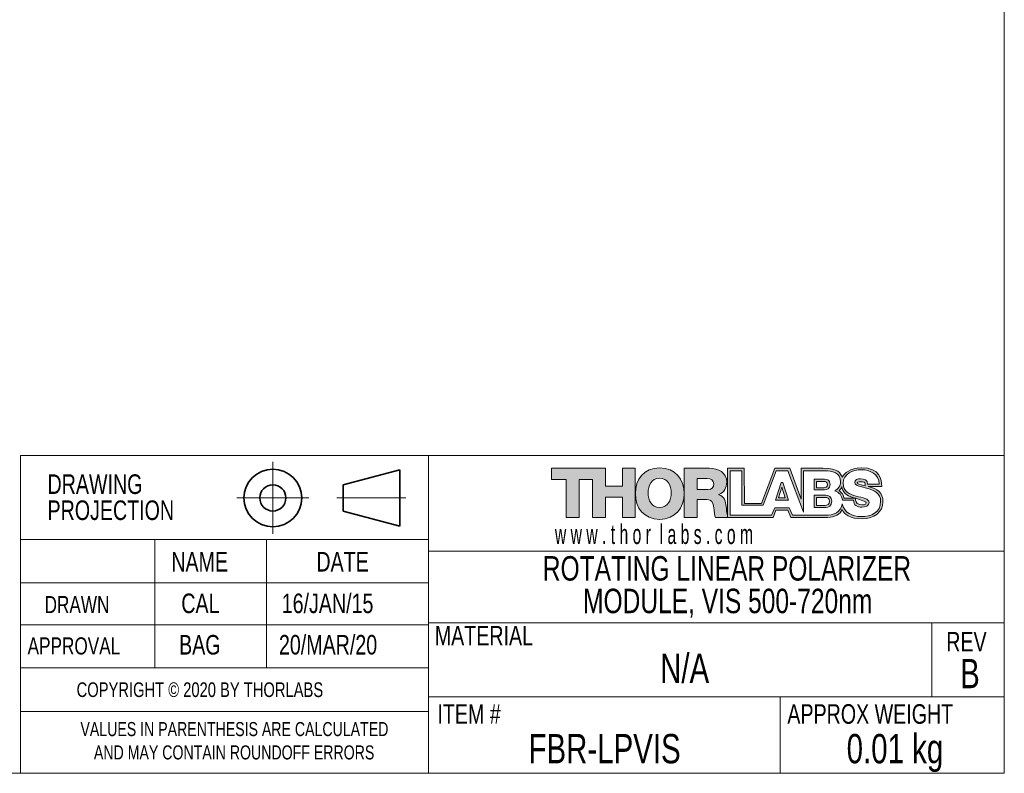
# Model space of a CAD drawing. Header units: inches. Extents: x 0.03 to 5.47, y 0.02 to 4.23.
# Tile 16 of 32: x 3.38 to 5.47, y 0.02 to 1.62. Entities that reach past the tile are written whole.
import ezdxf

# ---------------------------------------------------------------- set-up
doc = ezdxf.new("R2010")
doc.units = ezdxf.units.IN
doc.header["$LTSCALE"] = 0.5
doc.header["$MEASUREMENT"] = 0
doc.header["$PDSIZE"] = -1
doc.linetypes.add('CENTERX2', pattern=[0.8, 0.5, -0.1, 0.1, -0.1])
doc.styles.add('SLDTEXTSTYLE0', font='TXT', dxfattribs={"width": 0.75})
doc.styles.add('SLDTEXTSTYLE1', font='TXT', dxfattribs={"width": 0.6})

# ---------------------------------------------------------------- blocks, each defined once
blk = doc.blocks.new('Third Angle Projection Block')
at = {"color": 7, "linetype": 'CENTERX2', "lineweight": 18}
for p, q in [((1.9976, 0.4688), (1.9976, 0.2769)), ((1.9016, 0.3728), (2.0935, 0.3728)), ((2.168, 0.3728), (2.3514, 0.3728))]:
    blk.add_line(p, q, dxfattribs=at)
at = {"color": 7, "linetype": 'Continuous', "lineweight": 35}
for p, q in [((2.3351, 0.4478), (2.1851, 0.4077)), ((2.3351, 0.2978), (2.3351, 0.4478)), ((2.1851, 0.4077), (2.1851, 0.338)), ((2.1851, 0.338), (2.3351, 0.2978))]:
    blk.add_line(p, q, dxfattribs=at)
for radius in [0.0768, 0.0348]:
    blk.add_circle((1.9976, 0.3728), radius, dxfattribs=at)
at = {"color": 7, "linetype": 'Continuous', "lineweight": 0}
blk.add_point((1.9976, 0.3728), dxfattribs=at)
blk = doc.blocks.new('THORLABS LOGO1')
at = {"linetype": 'Continuous'}
blk.add_hatch(color=7, dxfattribs=at).paths.add_polyline_path([(1.0543, 0.5649), (0.9444, 0.5649), (0.9444, 0.891), (0.8303, 0.891), (0.8303, 0.5649), (0.7204, 0.5649), (0.7204, 0.891), (0.5945, 0.891), (0.5945, 0.9852), (1.0543, 0.9852), (1.0543, 0.8321), (1.1991, 0.8321), (1.1991, 0.9852), (1.309, 0.9852), (1.309, 0.5649), (1.1991, 0.5649), (1.1991, 0.738), (1.0543, 0.738)], flags=0)
h = blk.add_hatch(color=7, dxfattribs=at)
edge = h.paths.add_edge_path(flags=0)
edge.add_spline(control_points=[(1.5162, 0.988), (1.6492, 0.9882), (1.7244, 0.8913), (1.7247, 0.7694), (1.7249, 0.6476), (1.65, 0.5503), (1.5171, 0.5501)], knot_values=[0, 0, 0, 0, 1, 1, 1, 2, 2, 2, 2], weights=[1, 1, 1, 1, 1, 1, 1], degree=3, periodic=0)
edge.add_spline(control_points=[(1.5171, 0.5501), (1.3841, 0.5503), (1.3092, 0.6476), (1.3095, 0.7694), (1.3095, 0.7697), (1.3095, 0.7699), (1.3095, 0.7702)], knot_values=[2, 2, 2, 2, 3, 3, 3, 3.002118, 3.002118, 3.002118, 3.002118], weights=[1, 1, 1, 1, 1, 1, 1], degree=3, periodic=0)
edge.add_spline(control_points=[(1.3095, 0.7702), (1.3095, 0.8912), (1.3841, 0.9877), (1.5162, 0.988)], knot_values=[3.002118, 3.002118, 3.002118, 3.002118, 4, 4, 4, 4], weights=[1, 1, 1, 1], degree=3, periodic=0)
edge = h.paths.add_edge_path(flags=0)
edge.add_spline(control_points=[(1.5164, 0.9003), (1.4455, 0.9003), (1.4183, 0.8379), (1.4183, 0.7755)], knot_values=[2, 2, 2, 2, 3, 3, 3, 3], weights=[1, 1, 1, 1], degree=3, periodic=0)
edge.add_spline(control_points=[(1.4183, 0.7755), (1.4183, 0.7131), (1.4455, 0.6507), (1.5164, 0.6507)], knot_values=[3, 3, 3, 3, 4, 4, 4, 4], weights=[1, 1, 1, 1], degree=3, periodic=0)
edge.add_spline(control_points=[(1.5164, 0.6507), (1.5873, 0.6507), (1.6145, 0.7131), (1.6145, 0.7755)], knot_values=[0, 0, 0, 0, 1, 1, 1, 1], weights=[1, 1, 1, 1], degree=3, periodic=0)
edge.add_spline(control_points=[(1.6145, 0.7755), (1.6145, 0.8379), (1.5873, 0.9003), (1.5164, 0.9003)], knot_values=[1, 1, 1, 1, 2, 2, 2, 2], weights=[1, 1, 1, 1], degree=3, periodic=0)
h = blk.add_hatch(color=7, dxfattribs=at)
edge = h.paths.add_edge_path(flags=0)
edge.add_line((2.0938, 0.5849), (2.0938, 0.5649))
edge.add_line((2.0938, 0.5649), (1.992, 0.5649))
edge.add_spline(control_points=[(1.992, 0.5649), (1.9826, 0.5791), (1.9808, 0.6203), (1.9796, 0.632)], knot_values=[7, 7, 7, 7, 8, 8, 8, 8], weights=[1, 1, 1, 1], degree=3, periodic=0)
edge.add_spline(control_points=[(1.9796, 0.632), (1.9766, 0.6744), (1.9696, 0.718), (1.9181, 0.718)], knot_values=[8, 8, 8, 8, 9, 9, 9, 9], weights=[1, 1, 1, 1], degree=3, periodic=0)
edge.add_line((1.9181, 0.718), (1.8348, 0.718))
edge.add_line((1.8348, 0.718), (1.8348, 0.5649))
edge.add_line((1.8348, 0.5649), (1.7249, 0.5649))
edge.add_line((1.7249, 0.5649), (1.7249, 0.9852))
edge.add_line((1.7249, 0.9852), (1.94, 0.9852))
edge.add_spline(control_points=[(1.94, 0.9852), (2.0145, 0.9852), (2.0877, 0.9516), (2.0877, 0.8669)], knot_values=[1, 1, 1, 1, 2, 2, 2, 2], weights=[1, 1, 1, 1], degree=3, periodic=0)
edge.add_spline(control_points=[(2.0877, 0.8669), (2.0877, 0.8216), (2.0659, 0.7786), (2.0215, 0.7615)], knot_values=[2, 2, 2, 2, 3, 3, 3, 3], weights=[1, 1, 1, 1], degree=3, periodic=0)
edge.add_line((2.0215, 0.7615), (2.0215, 0.7603))
edge.add_spline(control_points=[(2.0215, 0.7603), (2.0665, 0.7497), (2.0795, 0.6997), (2.083, 0.6597)], knot_values=[4, 4, 4, 4, 5, 5, 5, 5], weights=[1, 1, 1, 1], degree=3, periodic=0)
edge.add_spline(control_points=[(2.083, 0.6597), (2.0843, 0.6467), (2.0866, 0.6094), (2.0938, 0.5849)], knot_values=[5, 5, 5, 5, 5.740443, 5.740443, 5.740443, 5.740443], weights=[1, 1, 1, 1], degree=3, periodic=0)
edge = h.paths.add_edge_path(flags=0)
edge.add_line((1.9223, 0.8979), (1.8348, 0.8979))
edge.add_line((1.8348, 0.8979), (1.8348, 0.8032))
edge.add_line((1.8348, 0.8032), (1.927, 0.8032))
edge.add_spline(control_points=[(1.927, 0.8032), (1.9601, 0.8032), (1.9778, 0.8208), (1.9778, 0.8526)], knot_values=[1, 1, 1, 1, 2, 2, 2, 2], weights=[1, 1, 1, 1], degree=3, periodic=0)
edge.add_spline(control_points=[(1.9778, 0.8526), (1.9778, 0.8838), (1.953, 0.8979), (1.9223, 0.8979)], knot_values=[2, 2, 2, 2, 3, 3, 3, 3], weights=[1, 1, 1, 1], degree=3, periodic=0)
h = blk.add_hatch(color=7, dxfattribs=at)
edge = h.paths.add_edge_path(flags=0)
edge.add_spline(control_points=[(2.9464, 0.5662), (3.0024, 0.5671), (3.0546, 0.5937), (3.0705, 0.6327)], knot_values=[19, 19, 19, 19, 20, 20, 20, 20], weights=[1, 1, 1, 1], degree=3, periodic=0)
edge.add_spline(control_points=[(3.0705, 0.6327), (3.0856, 0.5937), (3.1381, 0.5544), (3.2401, 0.5544)], knot_values=[20, 20, 20, 20, 21, 21, 21, 21], weights=[1, 1, 1, 1], degree=3, periodic=0)
edge.add_spline(control_points=[(3.2401, 0.5544), (3.342, 0.5544), (3.4176, 0.6163), (3.4176, 0.6978)], knot_values=[21, 21, 21, 21, 22, 22, 22, 22], weights=[1, 1, 1, 1], degree=3, periodic=0)
edge.add_spline(control_points=[(3.4176, 0.6978), (3.4176, 0.7807), (3.37, 0.8101), (3.294, 0.8301)], knot_values=[22, 22, 22, 22, 23, 23, 23, 23], weights=[1, 1, 1, 1], degree=3, periodic=0)
edge.add_spline(control_points=[(3.294, 0.8301), (3.293, 0.8304), (3.2921, 0.8306), (3.2911, 0.8309)], knot_values=[0, 0, 0, 0, 1, 1, 1, 1], weights=[1, 1, 1, 1], degree=3, periodic=0)
edge.add_line((3.2911, 0.8309), (3.4069, 0.8301))
edge.add_spline(control_points=[(3.4069, 0.8301), (3.4069, 0.8912), (3.3949, 0.9892), (3.232, 0.9892)], knot_values=[2, 2, 2, 2, 3, 3, 3, 3], weights=[1, 1, 1, 1], degree=3, periodic=0)
edge.add_spline(control_points=[(3.232, 0.9892), (3.1371, 0.9892), (3.0901, 0.9429), (3.0712, 0.9092)], knot_values=[3, 3, 3, 3, 4, 4, 4, 4], weights=[1, 1, 1, 1], degree=3, periodic=0)
edge.add_spline(control_points=[(3.0712, 0.9092), (3.0535, 0.9429), (3.043, 0.9852), (2.908, 0.9852)], knot_values=[4, 4, 4, 4, 5, 5, 5, 5], weights=[1, 1, 1, 1], degree=3, periodic=0)
edge.add_line((2.908, 0.9852), (2.7225, 0.9852))
edge.add_line((2.7225, 0.9852), (2.7225, 0.7234))
edge.add_line((2.7225, 0.7234), (2.6255, 0.9852))
edge.add_line((2.6255, 0.9852), (2.4957, 0.9852))
edge.add_line((2.4957, 0.9852), (2.3827, 0.6858))
edge.add_line((2.3827, 0.6858), (2.2389, 0.6849))
edge.add_line((2.2389, 0.6849), (2.237, 0.9852))
edge.add_line((2.237, 0.9852), (2.0942, 0.9852))
edge.add_line((2.0942, 0.9852), (2.0939, 0.5649))
edge.add_line((2.0939, 0.5649), (2.4817, 0.5662))
edge.add_line((2.4817, 0.5662), (2.5067, 0.6281))
edge.add_line((2.5067, 0.6281), (2.6086, 0.6281))
edge.add_line((2.6086, 0.6281), (2.6326, 0.5662))
edge.add_line((2.6326, 0.5662), (2.9464, 0.5662))
edge = h.paths.add_edge_path(flags=0)
edge.add_spline(control_points=[(3.2331, 0.8709), (3.2557, 0.8702), (3.2628, 0.8656), (3.265, 0.8519)], knot_values=[2, 2, 2, 2, 3, 3, 3, 3], weights=[1, 1, 1, 1], degree=3, periodic=0)
edge.add_spline(control_points=[(3.265, 0.8519), (3.2659, 0.8465), (3.266, 0.8431), (3.266, 0.8361)], knot_values=[3, 3, 3, 3, 4, 4, 4, 4], weights=[1, 1, 1, 1], degree=3, periodic=0)
edge.add_spline(control_points=[(3.266, 0.8361), (3.2133, 0.8494), (3.1991, 0.8517), (3.1991, 0.8629)], knot_values=[0, 0, 0, 0, 1, 1, 1, 1], weights=[1, 1, 1, 1], degree=3, periodic=0)
edge.add_spline(control_points=[(3.1991, 0.8629), (3.1991, 0.8679), (3.2221, 0.8712), (3.2331, 0.8709)], knot_values=[1, 1, 1, 1, 2, 2, 2, 2], weights=[1, 1, 1, 1], degree=3, periodic=0)
edge = h.paths.add_edge_path(flags=0)
edge.add_spline(control_points=[(3.2741, 0.6909), (3.2695, 0.6724), (3.2559, 0.6672), (3.2206, 0.6769)], knot_values=[4, 4, 4, 4, 5, 5, 5, 5], weights=[1, 1, 1, 1], degree=3, periodic=0)
edge.add_spline(control_points=[(3.2206, 0.6769), (3.1836, 0.687), (3.1832, 0.7074), (3.1832, 0.7301)], knot_values=[5, 5, 5, 5, 6, 6, 6, 6], weights=[1, 1, 1, 1], degree=3, periodic=0)
edge.add_spline(control_points=[(3.1832, 0.7301), (3.2297, 0.7167), (3.2766, 0.7007), (3.2741, 0.6909)], knot_values=[3, 3, 3, 3, 4, 4, 4, 4], weights=[1, 1, 1, 1], degree=3, periodic=0)
edge = h.paths.add_edge_path(flags=0)
edge.add_spline(control_points=[(2.9198, 0.9644), (2.9852, 0.9654), (3.057, 0.9485), (3.057, 0.8695)], knot_values=[16, 16, 16, 16, 17, 17, 17, 17], weights=[1, 1, 1, 1], degree=3, periodic=0)
edge.add_spline(control_points=[(3.057, 0.8695), (3.057, 0.8356), (3.0368, 0.8081), (3.007, 0.7933)], knot_values=[17, 17, 17, 17, 18, 18, 18, 18], weights=[1, 1, 1, 1], degree=3, periodic=0)
edge.add_spline(control_points=[(3.007, 0.7933), (3.0444, 0.7825), (3.0686, 0.7518), (3.072, 0.7133)], knot_values=[18, 18, 18, 18, 19, 19, 19, 19], weights=[1, 1, 1, 1], degree=3, periodic=0)
edge.add_line((3.072, 0.7133), (3.1666, 0.7133))
edge.add_spline(control_points=[(3.1666, 0.7133), (3.1687, 0.6688), (3.1963, 0.6545), (3.2383, 0.6545)], knot_values=[20, 20, 20, 20, 21, 21, 21, 21], weights=[1, 1, 1, 1], degree=3, periodic=0)
edge.add_spline(control_points=[(3.2383, 0.6545), (3.2681, 0.6545), (3.299, 0.6651), (3.299, 0.6931)], knot_values=[21, 21, 21, 21, 22, 22, 22, 22], weights=[1, 1, 1, 1], degree=3, periodic=0)
edge.add_spline(control_points=[(3.299, 0.6931), (3.299, 0.7265), (3.2447, 0.7329), (3.1899, 0.7482)], knot_values=[22, 22, 22, 22, 23, 23, 23, 23], weights=[1, 1, 1, 1], degree=3, periodic=0)
edge.add_spline(control_points=[(3.1899, 0.7482), (3.1357, 0.7636), (3.0788, 0.7879), (3.0788, 0.8574)], knot_values=[23, 23, 23, 23, 24, 24, 24, 24], weights=[1, 1, 1, 1], degree=3, periodic=0)
edge.add_spline(control_points=[(3.0788, 0.8574), (3.0788, 0.94), (3.1623, 0.9723), (3.2336, 0.9723)], knot_values=[24, 24, 24, 24, 25, 25, 25, 25], weights=[1, 1, 1, 1], degree=3, periodic=0)
edge.add_spline(control_points=[(3.2336, 0.9723), (3.3091, 0.9723), (3.3851, 0.9358), (3.3857, 0.8505)], knot_values=[25, 25, 25, 25, 26, 26, 26, 26], weights=[1, 1, 1, 1], degree=3, periodic=0)
edge.add_line((3.3857, 0.8505), (3.2868, 0.8505))
edge.add_spline(control_points=[(3.2868, 0.8505), (3.2884, 0.8849), (3.2559, 0.896), (3.2256, 0.896)], knot_values=[27, 27, 27, 27, 28, 28, 28, 28], weights=[1, 1, 1, 1], degree=3, periodic=0)
edge.add_spline(control_points=[(3.2256, 0.896), (3.2043, 0.896), (3.1777, 0.8886), (3.1777, 0.8637)], knot_values=[28, 28, 28, 28, 29, 29, 29, 29], weights=[1, 1, 1, 1], degree=3, periodic=0)
edge.add_spline(control_points=[(3.1777, 0.8637), (3.1777, 0.8346), (3.2325, 0.8293), (3.2878, 0.8139)], knot_values=[29, 29, 29, 29, 30, 30, 30, 30], weights=[1, 1, 1, 1], degree=3, periodic=0)
edge.add_spline(control_points=[(3.2878, 0.8139), (3.3426, 0.7985), (3.3979, 0.7731), (3.3979, 0.7048)], knot_values=[30, 30, 30, 30, 31, 31, 31, 31], weights=[1, 1, 1, 1], degree=3, periodic=0)
edge.add_spline(control_points=[(3.3979, 0.7048), (3.3979, 0.6089), (3.316, 0.5733), (3.2325, 0.5733)], knot_values=[31, 31, 31, 31, 32, 32, 32, 32], weights=[1, 1, 1, 1], degree=3, periodic=0)
edge.add_spline(control_points=[(3.2325, 0.5733), (3.1553, 0.5733), (3.0862, 0.6081), (3.0709, 0.6821)], knot_values=[0, 0, 0, 0, 1, 1, 1, 1], weights=[1, 1, 1, 1], degree=3, periodic=0)
edge.add_spline(control_points=[(3.0709, 0.6821), (3.0608, 0.6099), (2.999, 0.5846), (2.9246, 0.5846)], knot_values=[1, 1, 1, 1, 2, 2, 2, 2], weights=[1, 1, 1, 1], degree=3, periodic=0)
edge.add_line((2.9246, 0.5846), (2.647, 0.5846))
edge.add_line((2.647, 0.5846), (2.6188, 0.649))
edge.add_line((2.6188, 0.649), (2.4961, 0.649))
edge.add_line((2.4961, 0.649), (2.4673, 0.5851))
edge.add_line((2.4673, 0.5851), (2.1163, 0.5851))
edge.add_line((2.1163, 0.5851), (2.1163, 0.9644))
edge.add_line((2.1163, 0.9644), (2.2153, 0.9644))
edge.add_line((2.2153, 0.9644), (2.2153, 0.6709))
edge.add_line((2.2153, 0.6709), (2.3973, 0.6709))
edge.add_line((2.3973, 0.6709), (2.5077, 0.9644))
edge.add_line((2.5077, 0.9644), (2.6082, 0.9644))
edge.add_line((2.6082, 0.9644), (2.7422, 0.6108))
edge.add_line((2.7422, 0.6108), (2.7422, 0.9644))
edge.add_line((2.7422, 0.9644), (2.9198, 0.9644))
edge = h.paths.add_edge_path(flags=0)
edge.add_spline(control_points=[(3.0849, 0.7309), (3.0849, 0.7596), (3.0601, 0.7844), (3.0444, 0.7949)], knot_values=[8, 8, 8, 8, 9, 9, 9, 9], weights=[1, 1, 1, 1], degree=3, periodic=0)
edge.add_spline(control_points=[(3.0444, 0.7949), (3.0522, 0.804), (3.064, 0.8132), (3.0679, 0.8288)], knot_values=[9, 9, 9, 9, 10, 10, 10, 10], weights=[1, 1, 1, 1], degree=3, periodic=0)
edge.add_spline(control_points=[(3.0679, 0.8288), (3.0679, 0.7844), (3.1097, 0.7505), (3.162, 0.7361)], knot_values=[10, 10, 10, 10, 11, 11, 11, 11], weights=[1, 1, 1, 1], degree=3, periodic=0)
edge.add_spline(control_points=[(3.162, 0.7361), (3.1681, 0.7344), (3.1743, 0.7327), (3.1806, 0.7309)], knot_values=[0, 0, 0, 0, 1, 1, 1, 1], weights=[1, 1, 1, 1], degree=3, periodic=0)
edge.add_line((3.1806, 0.7309), (3.0849, 0.7309))
h = blk.add_hatch(color=7, dxfattribs=at)
h.paths.add_polyline_path([(2.5664, 0.8644), (2.6144, 0.7126), (2.5014, 0.7126), (2.551, 0.8644)], flags=0)
h.paths.add_polyline_path([(2.528, 0.7329), (2.5864, 0.7329), (2.5577, 0.8244)], flags=0)
h = blk.add_hatch(color=7, dxfattribs=at)
edge = h.paths.add_edge_path(flags=0)
edge.add_spline(control_points=[(2.9669, 0.8466), (2.9669, 0.8124), (2.94, 0.801), (2.9204, 0.801)], knot_values=[2, 2, 2, 2, 3, 3, 3, 3], weights=[1, 1, 1, 1], degree=3, periodic=0)
edge.add_line((2.9204, 0.801), (2.8323, 0.801))
edge.add_line((2.8323, 0.801), (2.8323, 0.8928))
edge.add_line((2.8323, 0.8928), (2.9204, 0.8928))
edge.add_spline(control_points=[(2.9204, 0.8928), (2.9443, 0.8928), (2.9669, 0.8814), (2.9669, 0.8466)], knot_values=[1, 1, 1, 1, 2, 2, 2, 2], weights=[1, 1, 1, 1], degree=3, periodic=0)
edge = h.paths.add_edge_path(flags=0)
edge.add_line((2.8516, 0.8727), (2.8516, 0.8197))
edge.add_line((2.8516, 0.8197), (2.9131, 0.8197))
edge.add_spline(control_points=[(2.9131, 0.8197), (2.9267, 0.8197), (2.9455, 0.8262), (2.9455, 0.846)], knot_values=[2, 2, 2, 2, 3, 3, 3, 3], weights=[1, 1, 1, 1], degree=3, periodic=0)
edge.add_spline(control_points=[(2.9455, 0.846), (2.9455, 0.8661), (2.9297, 0.8727), (2.9131, 0.8727)], knot_values=[3, 3, 3, 3, 4, 4, 4, 4], weights=[1, 1, 1, 1], degree=3, periodic=0)
edge.add_line((2.9131, 0.8727), (2.8516, 0.8727))
h = blk.add_hatch(color=7, dxfattribs=at)
edge = h.paths.add_edge_path(flags=0)
edge.add_spline(control_points=[(2.9817, 0.7037), (2.9817, 0.6643), (2.9519, 0.6512), (2.9301, 0.6512)], knot_values=[2, 2, 2, 2, 3, 3, 3, 3], weights=[1, 1, 1, 1], degree=3, periodic=0)
edge.add_line((2.9301, 0.6512), (2.8323, 0.6512))
edge.add_line((2.8323, 0.6512), (2.8323, 0.757))
edge.add_line((2.8323, 0.757), (2.9301, 0.757))
edge.add_spline(control_points=[(2.9301, 0.757), (2.9566, 0.757), (2.9817, 0.7439), (2.9817, 0.7037)], knot_values=[1, 1, 1, 1, 2, 2, 2, 2], weights=[1, 1, 1, 1], degree=3, periodic=0)
edge = h.paths.add_edge_path(flags=0)
edge.add_line((2.8511, 0.6692), (2.9245, 0.6692))
edge.add_spline(control_points=[(2.9245, 0.6692), (2.9409, 0.6692), (2.9633, 0.6777), (2.9633, 0.703)], knot_values=[2, 2, 2, 2, 3, 3, 3, 3], weights=[1, 1, 1, 1], degree=3, periodic=0)
edge.add_spline(control_points=[(2.9633, 0.703), (2.9633, 0.7289), (2.9444, 0.7373), (2.9245, 0.7373)], knot_values=[3, 3, 3, 3, 4, 4, 4, 4], weights=[1, 1, 1, 1], degree=3, periodic=0)
edge.add_line((2.9245, 0.7373), (2.8511, 0.7373))
edge.add_line((2.8511, 0.7373), (2.8511, 0.6692))
at = {"color": 7, "linetype": 'Continuous', "lineweight": 18}
for p, q in [((0.5945, 0.891), (0.5945, 0.9852)), ((0.5945, 0.9852), (1.0543, 0.9852)), ((1.0543, 0.9852), (1.0543, 0.8321)), ((1.1991, 0.8321), (1.1991, 0.9852)), ((1.1991, 0.9852), (1.309, 0.9852)), ((1.309, 0.9852), (1.309, 0.5649)), ((1.7249, 0.9852), (1.94, 0.9852)), ((1.7249, 0.5649), (1.7249, 0.9852)), ((2.0942, 0.9852), (2.0939, 0.5649)), ((2.237, 0.9852), (2.0942, 0.9852)), ((2.1163, 0.5851), (2.1163, 0.9644)), ((2.1163, 0.9644), (2.2153, 0.9644)), ((2.2153, 0.9644), (2.2153, 0.6709)), ((2.2389, 0.6849), (2.237, 0.9852)), ((2.4957, 0.9852), (2.3827, 0.6858)), ((2.3973, 0.6709), (2.5077, 0.9644)), ((2.6255, 0.9852), (2.4957, 0.9852)), ((2.5077, 0.9644), (2.6082, 0.9644)), ((2.6082, 0.9644), (2.7422, 0.6108)), ((2.7225, 0.7234), (2.6255, 0.9852)), ((2.908, 0.9852), (2.7225, 0.9852)), ((2.7225, 0.9852), (2.7225, 0.7234)), ((2.7422, 0.6108), (2.7422, 0.9644)), ((2.7422, 0.9644), (2.9198, 0.9644)), ((0.7204, 0.891), (0.5945, 0.891)), ((0.7204, 0.5649), (0.7204, 0.891)), ((0.9444, 0.891), (0.8303, 0.891)), ((0.8303, 0.891), (0.8303, 0.5649)), ((0.9444, 0.5649), (0.9444, 0.891)), ((1.9223, 0.8979), (1.8348, 0.8979)), ((1.8348, 0.8979), (1.8348, 0.8032)), ((2.5014, 0.7126), (2.551, 0.8644)), ((2.551, 0.8644), (2.5664, 0.8644)), ((2.5664, 0.8644), (2.6144, 0.7126)), ((2.8323, 0.8928), (2.9204, 0.8928)), ((2.8323, 0.801), (2.8323, 0.8928)), ((2.8516, 0.8727), (2.8516, 0.8197)), ((2.9131, 0.8727), (2.8516, 0.8727)), ((3.3857, 0.8505), (3.2868, 0.8505)), ((1.0543, 0.8321), (1.1991, 0.8321)), ((1.8348, 0.8032), (1.927, 0.8032)), ((2.0215, 0.7615), (2.0215, 0.7603)), ((2.5577, 0.8244), (2.528, 0.7329)), ((2.5864, 0.7329), (2.5577, 0.8244)), ((2.9204, 0.801), (2.8323, 0.801)), ((2.8323, 0.757), (2.9301, 0.757)), ((2.8323, 0.6512), (2.8323, 0.757)), ((2.8516, 0.8197), (2.9131, 0.8197)), ((3.2911, 0.8309), (3.4069, 0.8301)), ((1.1991, 0.738), (1.0543, 0.738)), ((1.0543, 0.738), (1.0543, 0.5649)), ((1.1991, 0.5649), (1.1991, 0.738)), ((1.9181, 0.718), (1.8348, 0.718)), ((1.8348, 0.718), (1.8348, 0.5649)), ((2.2153, 0.6709), (2.3973, 0.6709)), ((2.3827, 0.6858), (2.2389, 0.6849)), ((2.6144, 0.7126), (2.5014, 0.7126)), ((2.528, 0.7329), (2.5864, 0.7329)), ((2.8511, 0.7373), (2.8511, 0.6692)), ((2.9245, 0.7373), (2.8511, 0.7373)), ((3.072, 0.7133), (3.1666, 0.7133)), ((3.1806, 0.7309), (3.0849, 0.7309)), ((2.4961, 0.649), (2.4673, 0.5851)), ((2.4817, 0.5662), (2.5067, 0.6281)), ((2.6188, 0.649), (2.4961, 0.649)), ((2.5067, 0.6281), (2.6086, 0.6281)), ((2.6086, 0.6281), (2.6326, 0.5662)), ((2.647, 0.5846), (2.6188, 0.649)), ((2.9301, 0.6512), (2.8323, 0.6512)), ((2.8511, 0.6692), (2.9245, 0.6692)), ((0.8303, 0.5649), (0.7204, 0.5649)), ((1.0543, 0.5649), (0.9444, 0.5649)), ((1.309, 0.5649), (1.1991, 0.5649)), ((1.8348, 0.5649), (1.7249, 0.5649)), ((2.0938, 0.5649), (1.992, 0.5649)), ((2.0938, 0.5849), (2.0938, 0.5649)), ((2.0939, 0.5649), (2.4817, 0.5662)), ((2.4673, 0.5851), (2.1163, 0.5851)), ((2.6326, 0.5662), (2.9464, 0.5662)), ((2.9246, 0.5846), (2.647, 0.5846))]:
    blk.add_line(p, q, dxfattribs=at)
at = {"color": 8, "linetype": 'Continuous', "lineweight": 0}
for points in [[(1.3095, 0.7702), (1.3095, 0.8912), (1.3841, 0.9877), (1.5162, 0.988)], [(1.94, 0.9852), (2.0145, 0.9852), (2.0877, 0.9516), (2.0877, 0.8669)], [(3.0712, 0.9092), (3.0535, 0.9429), (3.043, 0.9852), (2.908, 0.9852)], [(2.9198, 0.9644), (2.9852, 0.9654), (3.057, 0.9485), (3.057, 0.8695)], [(3.232, 0.9892), (3.1371, 0.9892), (3.0901, 0.9429), (3.0712, 0.9092)], [(3.0788, 0.8574), (3.0788, 0.94), (3.1623, 0.9723), (3.2336, 0.9723)], [(3.4069, 0.8301), (3.4069, 0.8912), (3.3949, 0.9892), (3.232, 0.9892)], [(3.2336, 0.9723), (3.3091, 0.9723), (3.3851, 0.9358), (3.3857, 0.8505)], [(1.5164, 0.9003), (1.4455, 0.9003), (1.4183, 0.8379), (1.4183, 0.7755)], [(1.6145, 0.7755), (1.6145, 0.8379), (1.5873, 0.9003), (1.5164, 0.9003)], [(1.9778, 0.8526), (1.9778, 0.8838), (1.953, 0.8979), (1.9223, 0.8979)], [(1.927, 0.8032), (1.9601, 0.8032), (1.9778, 0.8208), (1.9778, 0.8526)], [(2.0877, 0.8669), (2.0877, 0.8216), (2.0659, 0.7786), (2.0215, 0.7615)], [(2.9455, 0.846), (2.9455, 0.8661), (2.9297, 0.8727), (2.9131, 0.8727)], [(2.9131, 0.8197), (2.9267, 0.8197), (2.9455, 0.8262), (2.9455, 0.846)], [(2.9204, 0.8928), (2.9443, 0.8928), (2.9669, 0.8814), (2.9669, 0.8466)], [(2.9669, 0.8466), (2.9669, 0.8124), (2.94, 0.801), (2.9204, 0.801)], [(3.057, 0.8695), (3.057, 0.8356), (3.0368, 0.8081), (3.007, 0.7933)], [(3.1899, 0.7482), (3.1357, 0.7636), (3.0788, 0.7879), (3.0788, 0.8574)], [(3.2256, 0.896), (3.2043, 0.896), (3.1777, 0.8886), (3.1777, 0.8637)], [(3.1777, 0.8637), (3.1777, 0.8346), (3.2325, 0.8293), (3.2878, 0.8139)], [(3.1991, 0.8629), (3.1991, 0.8679), (3.2221, 0.8712), (3.2331, 0.8709)], [(3.266, 0.8361), (3.2133, 0.8494), (3.1991, 0.8517), (3.1991, 0.8629)], [(3.2868, 0.8505), (3.2884, 0.8849), (3.2559, 0.896), (3.2256, 0.896)], [(3.2331, 0.8709), (3.2557, 0.8702), (3.2628, 0.8656), (3.265, 0.8519)], [(3.265, 0.8519), (3.2659, 0.8465), (3.266, 0.8431), (3.266, 0.8361)], [(1.4183, 0.7755), (1.4183, 0.7131), (1.4455, 0.6507), (1.5164, 0.6507)], [(1.5164, 0.6507), (1.5873, 0.6507), (1.6145, 0.7131), (1.6145, 0.7755)], [(2.0215, 0.7603), (2.0665, 0.7497), (2.0795, 0.6997), (2.083, 0.6597)], [(2.9301, 0.757), (2.9566, 0.757), (2.9817, 0.7439), (2.9817, 0.7037)], [(3.007, 0.7933), (3.0444, 0.7825), (3.0686, 0.7518), (3.072, 0.7133)], [(3.0444, 0.7949), (3.0522, 0.804), (3.064, 0.8132), (3.0679, 0.8288)], [(3.0849, 0.7309), (3.0849, 0.7596), (3.0601, 0.7844), (3.0444, 0.7949)], [(3.0679, 0.8288), (3.0679, 0.7844), (3.1097, 0.7505), (3.162, 0.7361)], [(3.2878, 0.8139), (3.3426, 0.7985), (3.3979, 0.7731), (3.3979, 0.7048)], [(3.294, 0.8301), (3.293, 0.8304), (3.2921, 0.8306), (3.2911, 0.8309)], [(3.4176, 0.6978), (3.4176, 0.7807), (3.37, 0.8101), (3.294, 0.8301)], [(1.9796, 0.632), (1.9766, 0.6744), (1.9696, 0.718), (1.9181, 0.718)], [(2.9633, 0.703), (2.9633, 0.7289), (2.9444, 0.7373), (2.9245, 0.7373)], [(2.9245, 0.6692), (2.9409, 0.6692), (2.9633, 0.6777), (2.9633, 0.703)], [(3.0709, 0.6821), (3.0608, 0.6099), (2.999, 0.5846), (2.9246, 0.5846)], [(2.9817, 0.7037), (2.9817, 0.6643), (2.9519, 0.6512), (2.9301, 0.6512)], [(3.2325, 0.5733), (3.1553, 0.5733), (3.0862, 0.6081), (3.0709, 0.6821)], [(3.162, 0.7361), (3.1681, 0.7344), (3.1743, 0.7327), (3.1806, 0.7309)], [(3.1666, 0.7133), (3.1687, 0.6688), (3.1963, 0.6545), (3.2383, 0.6545)], [(3.1832, 0.7301), (3.2297, 0.7167), (3.2766, 0.7007), (3.2741, 0.6909)], [(3.2206, 0.6769), (3.1836, 0.687), (3.1832, 0.7074), (3.1832, 0.7301)], [(3.299, 0.6931), (3.299, 0.7265), (3.2447, 0.7329), (3.1899, 0.7482)], [(3.2741, 0.6909), (3.2695, 0.6724), (3.2559, 0.6672), (3.2206, 0.6769)], [(3.3979, 0.7048), (3.3979, 0.6089), (3.316, 0.5733), (3.2325, 0.5733)], [(3.2383, 0.6545), (3.2681, 0.6545), (3.299, 0.6651), (3.299, 0.6931)], [(3.2401, 0.5544), (3.342, 0.5544), (3.4176, 0.6163), (3.4176, 0.6978)], [(1.992, 0.5649), (1.9826, 0.5791), (1.9808, 0.6203), (1.9796, 0.632)], [(2.083, 0.6597), (2.0843, 0.6467), (2.0866, 0.6094), (2.0938, 0.5849)], [(2.9464, 0.5662), (3.0024, 0.5671), (3.0546, 0.5937), (3.0705, 0.6327)], [(3.0705, 0.6327), (3.0856, 0.5937), (3.1381, 0.5544), (3.2401, 0.5544)]]:
    blk.add_open_spline(points, degree=3, dxfattribs=at)
for points, knots in [([(1.5162, 0.988), (1.6492, 0.9882), (1.7244, 0.8913), (1.7247, 0.7694), (1.7249, 0.6476), (1.65, 0.5503), (1.5171, 0.5501)], [0, 0, 0, 0, 1, 1, 1, 2, 2, 2, 2]), ([(1.5171, 0.5501), (1.3841, 0.5503), (1.3092, 0.6476), (1.3095, 0.7694), (1.3095, 0.7697), (1.3095, 0.7699), (1.3095, 0.7702)], [2, 2, 2, 2, 3, 3, 3, 3.002118, 3.002118, 3.002118, 3.002118])]:
    blk.add_open_spline(points, degree=3, knots=knots, dxfattribs=at)
blk = doc.blocks.new('SW_NOTE_0')
at = {"color": 0, "linetype": 'Continuous', "lineweight": 0, "char_height": 0.03, "attachment_point": 2, "style": 'SLDTEXTSTYLE0'}
for s, insert in [('VALUES IN PARENTHESIS ARE CALCULATED', (0.3919, 0.0387)), ('AND MAY CONTAIN ROUNDOFF ERRORS', (0.3913, -0.011))]:
    blk.add_mtext(s, dxfattribs=dict(at, insert=insert))
blk = doc.blocks.new('SW_NOTE_1')
at = {"color": 0, "linetype": 'Continuous', "lineweight": 0, "char_height": 0.04167, "attachment_point": 1, "style": 'SLDTEXTSTYLE0'}
for s, insert in [('DRAWING', (0, 0.0537)), ('PROJECTION', (0, -0.0018))]:
    blk.add_mtext(s, dxfattribs=dict(at, insert=insert))
blk = doc.blocks.new('SW_NOTE_3')
at = {"color": 0, "linetype": 'Continuous', "lineweight": 0, "char_height": 0.052083, "attachment_point": 2, "style": 'SLDTEXTSTYLE0'}
for s, insert in [('ROTATING LINEAR POLARIZER', (0.4736, 0.0671)), ('MODULE, VIS 500-720nm', (0.4752, -0.0023))]:
    blk.add_mtext(s, dxfattribs=dict(at, insert=insert))

msp = doc.modelspace()

# ---------------------------------------------------------------- linework, layer by layer
at = {"color": 7, "linetype": 'Continuous', "lineweight": 18}
for p, q in [((5.4722, 0.0178), (5.4722, 4.2253)), ((5.4722, 0.6937), (5.4722, 0.9849)), ((3.3786, 0.1489), (3.3786, 0.6937)), ((3.3786, 0.6937), (4.2469, 0.6937)), ((4.2469, 0.6937), (4.2469, 0.0178)), ((4.2469, 0.6937), (5.4722, 0.6937)), ((3.3786, 0.242), (3.3786, 0.5151)), ((3.3786, 0.0178), (3.3786, 0.5151)), ((4.2469, 0.5151), (3.3786, 0.5151)), ((3.6641, 0.5151), (3.6641, 0.242)), ((3.9019, 0.5151), (3.9019, 0.242)), ((4.2469, 0.49), (5.4722, 0.49)), ((4.2469, 0.423), (3.3786, 0.423)), ((4.2469, 0.3378), (5.4722, 0.3378)), ((5.3183, 0.3378), (5.3183, 0.1799)), ((4.2469, 0.3331), (3.3786, 0.3331)), ((4.2469, 0.242), (3.3786, 0.242)), ((3.3786, 0.242), (3.3786, 0.1489)), ((4.2469, 0.1799), (5.4722, 0.1799)), ((4.9951, 0.1799), (4.9951, 0.0178)), ((3.3786, 0.1489), (4.2469, 0.1489)), ((5.4722, 0.0178), (0.0311, 0.0178))]:
    msp.add_line(p, q, dxfattribs=at)

# ---------------------------------------------------------------- block references
at = {"color": 7, "linetype": 'Continuous'}
for name, p, xscale, yscale, zscale in [('Third Angle Projection Block', (2.3174, 0.3054), 0.8, 0.8, 0.8), ('THORLABS LOGO1', (4.3596, 0.4205), 0.25, 0.25, 0.25)]:
    msp.add_blockref(name, p, dxfattribs=dict(at, xscale=xscale, yscale=yscale, zscale=zscale))
at = {"color": 7, "linetype": 'Continuous', "lineweight": 0}
for name, p in [('SW_NOTE_1', (3.436, 0.6001)), ('SW_NOTE_3', (4.4083, 0.4126)), ('SW_NOTE_0', (3.4418, 0.0877))]:
    msp.add_blockref(name, p, dxfattribs=at)

# ---------------------------------------------------------------- texts
for s, insert, char_height, attachment_point, style in [('w w w . t h o r  l a b s . c o m', (4.5158, 0.5472), 0.041667, 1, 'SLDTEXTSTYLE1'), ('NAME', (3.6994, 0.4886), 0.04167, 1, 'SLDTEXTSTYLE0'), ('DATE', (4.0082, 0.4886), 0.04167, 1, 'SLDTEXTSTYLE0'), ('CAL', (3.7207, 0.4), 0.04167, 1, 'SLDTEXTSTYLE0'), ('16/JAN/15', (3.9344, 0.4), 0.04167, 1, 'SLDTEXTSTYLE0'), ('DRAWN', (3.4297, 0.3948), 0.03646, 1, 'SLDTEXTSTYLE0'), ('20/MAR/20', (3.9285, 0.3118), 0.04167, 1, 'SLDTEXTSTYLE0'), ('MATERIAL', (4.2602, 0.3312), 0.04167, 1, 'SLDTEXTSTYLE0'), ('REV', (5.3487, 0.3183), 0.04167, 1, 'SLDTEXTSTYLE0'), ('APPROVAL', (3.3936, 0.3067), 0.03646, 1, 'SLDTEXTSTYLE0'), ('BAG', (3.716, 0.3118), 0.04167, 1, 'SLDTEXTSTYLE0'), ('N/A', (4.7919, 0.2721), 0.0625, 2, 'SLDTEXTSTYLE0'), ('B', (5.3991, 0.2609), 0.0625, 2, 'SLDTEXTSTYLE0'), ('COPYRIGHT © 2020 BY THORLABS', (3.4979, 0.2109), 0.03125, 1, 'SLDTEXTSTYLE0'), ('ITEM #', (4.2658, 0.1644), 0.04167, 1, 'SLDTEXTSTYLE0'), ('APPROX WEIGHT', (5.0105, 0.1644), 0.041667, 1, 'SLDTEXTSTYLE0'), ('0.01 kg', (5.2395, 0.101), 0.0625, 2, 'SLDTEXTSTYLE0'), ('FBR-LPVIS', (4.6215, 0.101), 0.0625, 2, 'SLDTEXTSTYLE0')]:
    msp.add_mtext(s, dxfattribs=dict(at, insert=insert, char_height=char_height, attachment_point=attachment_point, style=style))

doc.saveas('drawing.dxf')
